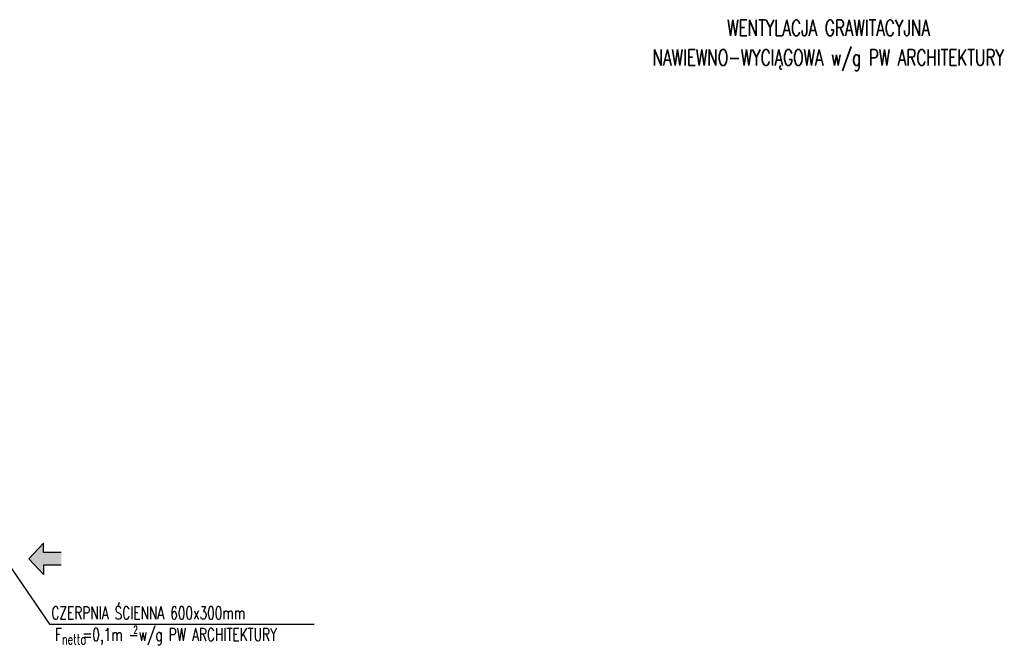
# Model space of a CAD drawing. Extents: x -7228 to 74941, y -112898 to 85621.
# Tile 207 of 256: x 26724 to 27558, y 34472 to 35001. Entities that reach past the tile are written whole.
import ezdxf

# ---------------------------------------------------------------- set-up
doc = ezdxf.new("R2010")
doc.units = 0
for name, color, linetype in [('E35', 6, 'CONTINUOUS'), ('m-went-nawiew', 152, 'CONTINUOUS'), ('m-went-odnośniki', 255, 'CONTINUOUS'), ('m-went-opis', 86, 'CONTINUOUS')]:
    doc.layers.add(name, color=color, linetype=linetype)
doc.styles.add('tab-bud$0$ROMANS', font='romans', dxfattribs={"width": 0.7})

# ---------------------------------------------------------------- blocks, each defined once
blk = doc.blocks.new('A$C57440DA0')
at = {"layer": 'm-went-nawiew'}
blk.add_hatch(color=256, dxfattribs=at).paths.add_polyline_path([(8510.4, -5176.77), (8510.4, -5166.09), (8495.28, -5166.09), (8495.28, -5158.07), (8482.82, -5171.43), (8495.28, -5184.79), (8495.28, -5176.77)])
for p, q in [((8495.28, -5158.07), (8482.82, -5171.43)), ((8495.28, -5166.09), (8495.28, -5158.07)), ((8495.28, -5184.79), (8482.82, -5171.43)), ((8510.4, -5166.09), (8495.28, -5166.09)), ((8510.4, -5176.77), (8495.28, -5176.77)), ((8495.28, -5176.77), (8495.28, -5184.79))]:
    blk.add_line(p, q, dxfattribs=at)
at = {"layer": 'm-went-odnośniki'}
for p, q in [((8465, -5175), (8500.27, -5226.78)), ((8500.27, -5226.78), (8724.69, -5226.78))]:
    blk.add_line(p, q, dxfattribs=at)
at = {"layer": 'm-went-opis', "style": 'tab-bud$0$ROMANS', "width": 0.7}
for s, height, p in [('WENTYLACJA GRAWITACYJNA', 13.4465, (9074.57, -4728.72)), ('NAWIEWNO-WYCIĄGOWA w/g PW ARCHITEKTURY', 13.4465, (9011.34, -4753.75)), ('CZERPNIA ŚCIENNA 600x300mm', 10.7572, (8501.97, -5222.6)), ('F   =0,1m -w/g PW ARCHITEKTURY', 10.7572, (8505.02, -5240.91)), ('2', 6.45, (8571.41, -5234.65)), ('netto', 8.606, (8510.85, -5243.81))]:
    blk.add_text(s, height=height, rotation=0, dxfattribs=at).set_placement(p)

msp = doc.modelspace()

# ---------------------------------------------------------------- block references
at = {"layer": 'E35'}
msp.add_blockref('A$C57440DA0', (18248.5, 39716.472), dxfattribs=at)

doc.saveas('drawing.dxf')
